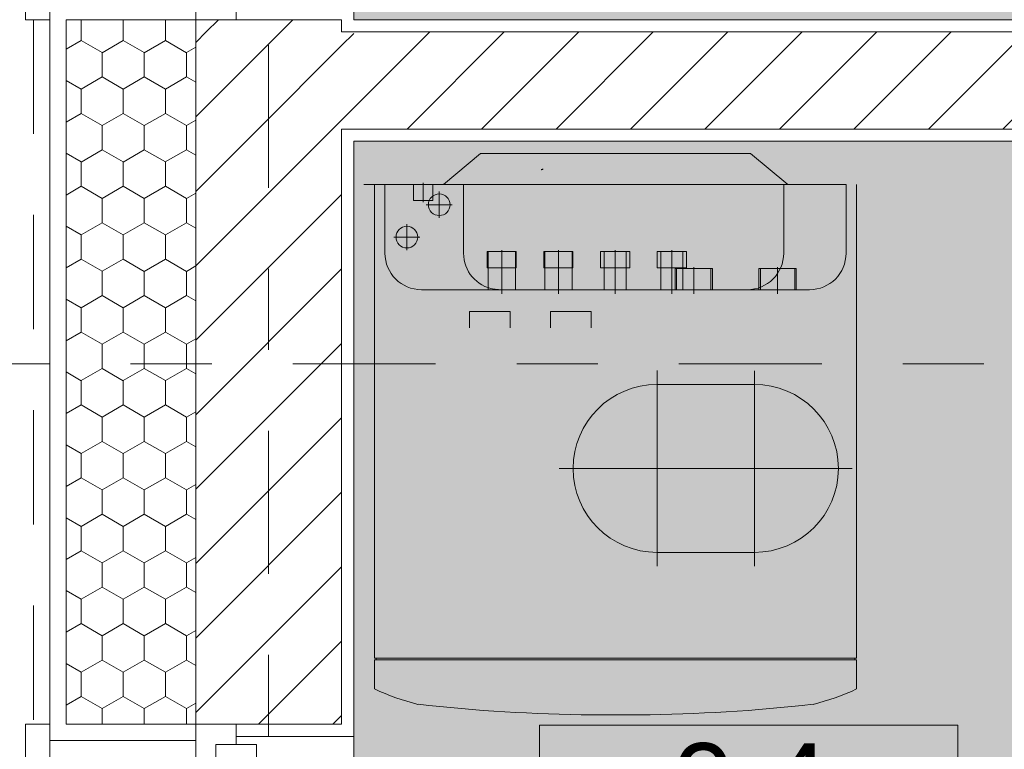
# Model space of a CAD drawing. Extents: x 5465377 to 5465550, y 5925276 to 5925338.
# Tile 47 of 182: x 5465378.542 to 5465379.757, y 5925332.808 to 5925333.709. Entities that reach past the tile are written whole.
import ezdxf
from ezdxf.enums import TextEntityAlignment as Align

# ---------------------------------------------------------------- set-up
doc = ezdxf.new("R2010")
doc.units = 0
doc.header["$MEASUREMENT"] = 0
for name, pattern in [('DASHDOT', [25.4, 12.7, -6.35, 0, -6.35]), ('HIDDEN', [9525, 6350, -3175]), ('Krawędzie ukryte', [0.195611, 0.141111, -0.0545]), ('Kropki i Kreski', [0.335139, 0.176389, -0.088194, 0, -0.070556])]:
    doc.linetypes.add(name, pattern=pattern)
for name, color, linetype, lineweight in [('0_Nr_Pióra__61', 251, 'Continuous', 20), ('_______wymiarowanie_Nr_Pióra__201', 150, 'Continuous', 0), ('_ARCH_Sciany_Nr_Pióra__141', 7, 'Continuous', 0), ('_ARCH_Sciany_Nr_Pióra__142', 7, 'Continuous', 18), ('_ARCH_strefy_Nr_Pióra__121', 255, 'Continuous', 0), ('_ARCH_strefy_Nr_Pióra__141', 7, 'Continuous', 0), ('CP_AXIS_Nr_Pióra__141', 7, 'Continuous', 0), ('CP_HIDDE_Nr_Pióra__141', 7, 'Continuous', 0), ('EGBD03_Nr_Pióra__141', 7, 'Continuous', 0), ('IS_CO URZĄDZENIA_Nr_Pióra__141', 7, 'Continuous', 0), ('IS_CO URZĄDZENIA_Nr_Pióra__7', 7, 'Continuous', 35), ('IS_CWU główne rozprowadzenie_Nr_Pióra__141', 7, 'Continuous', 0), ('IS_WODA ZIMNA główne rozprowadzenie_Nr_Pióra__141', 7, 'Continuous', 0), ('Okna ArchiCADa_Nr_Pióra__103', 31, 'Continuous', 15), ('Okna ArchiCADa_Nr_Pióra__141', 7, 'Continuous', 0)]:
    doc.layers.add(name, color=color, linetype=linetype, lineweight=lineweight)
for name, color, linetype in [('_______wymiarowanie', 7, 'Continuous'), ('_ARCH_Sciany', 7, 'Continuous'), ('_ARCH_strefy', 7, 'Continuous'), ('EGBD03', 7, 'Continuous')]:
    doc.layers.add(name, color=color, linetype=linetype)
doc.styles.add('GENERATED_STYLE_1', font='arial.ttf')
doc.styles.add('GENERATED_STYLE_2', font='txt')
doc.styles.add('GENERATED_STYLE_4', font='arial.ttf')
doc.styles.add('GENERATED_STYLE_5', font='txt')
doc.styles.add('GENERATED_STYLE_7', font='Simplex.shx', dxfattribs={"bigfont": 'BIGFONT.SHX'})
doc.styles.get("Standard").update_dxf_attribs({"font": 'txt', "bigfont": 'BIGFONT.SHX'})
doc.dimstyles.new('GENERATED_STYLE__1', dxfattribs={"dimtxt": 0.075, "dimasz": 0.0475, "dimexe": 0.18, "dimexo": 0, "dimgap": 0.09, "dimtad": 1, "dimtih": 1, "dimtoh": 1, "dimdec": 0, "dimlfac": 100, "dimzin": 0, "dimdsep": 46, "dimtxsty": 'GENERATED_STYLE_5', "dimblk": 'ARROWHEAD_6', "dimblk1": 'ARROWHEAD_6', "dimblk2": 'ARROWHEAD_6', "dimcen": 0.09, "dimclrd": 256, "dimclre": 256, "dimclrt": 256, "dimazin": 0, "dimtfac": 1, "dimtdec": 4, "dimtmove": 0, "dimatfit": 3, "dimfxl": 0, "dimtolj": 1, "dimtzin": 0, "dimarcsym": 0})
doc.dimstyles.new('GENERATED_STYLE__2', dxfattribs={"dimtxt": 0.075, "dimasz": 0.0475, "dimexe": 0.18, "dimexo": 0, "dimgap": 0.09, "dimtad": 1, "dimdec": 0, "dimlfac": 100, "dimzin": 0, "dimdsep": 46, "dimtxsty": 'GENERATED_STYLE_5', "dimblk": 'ARROWHEAD_6', "dimblk1": 'ARROWHEAD_6', "dimblk2": 'ARROWHEAD_6', "dimcen": 0.09, "dimclrd": 256, "dimclre": 256, "dimclrt": 256, "dimazin": 0, "dimtfac": 1, "dimtdec": 4, "dimtmove": 0, "dimatfit": 3, "dimfxl": 0, "dimtolj": 1, "dimtzin": 0, "dimarcsym": 0})
doc.dimstyles.new('GENERATED_STYLE__3', dxfattribs={"dimtxt": 0.075, "dimasz": 0.0475, "dimexe": 0.18, "dimexo": 0, "dimgap": 0.09, "dimtad": 1, "dimtih": 1, "dimtoh": 1, "dimdec": 0, "dimlfac": 100, "dimzin": 0, "dimdsep": 46, "dimtxsty": 'GENERATED_STYLE_5', "dimblk": 'ARROWHEAD_6', "dimblk1": 'ARROWHEAD_6', "dimblk2": 'ARROWHEAD_6', "dimcen": 0.09, "dimclrd": 256, "dimclre": 256, "dimclrt": 256, "dimazin": 0, "dimtfac": 1, "dimtdec": 4, "dimtmove": 2, "dimatfit": 3, "dimfxl": 0, "dimtolj": 1, "dimtzin": 0, "dimarcsym": 0})
pattern_1 = [(45, (5464021.33072, 5925651.47357), (-0.045961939, 0.045961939), [])]

# ---------------------------------------------------------------- blocks, each defined once
blk = doc.blocks.new('WC NIEP._0.6_1', base_point=(5465381.4314, 5925334.8628))
at = {"layer": '_ARCH_strefy_Nr_Pióra__121', "linetype": 'Continuous'}
blk.add_hatch(color=256, dxfattribs=at).paths.add_polyline_path([(5465382.0541, 5925333.7093), (5465382.0541, 5925336.5093), (5465380.1804, 5925336.5093), (5465380.0081, 5925336.5093), (5465379.6381, 5925336.5093), (5465379.4133, 5925336.5093), (5465378.9541, 5925336.5093), (5465378.9541, 5925333.7093)], flags=0)
for p, q in [((5465378.9541, 5925336.5093), (5465378.9541, 5925333.7093)), ((5465378.9541, 5925333.7093), (5465382.0541, 5925333.7093))]:
    blk.add_line(p, q, dxfattribs=at)
at = {"layer": '_ARCH_strefy_Nr_Pióra__121', "linetype": 'Continuous', "flags": 128}
blk.add_lwpolyline([(5465382.0541, 5925333.7093), (5465382.0541, 5925336.5093), (5465380.1804, 5925336.5093), (5465380.0081, 5925336.5093), (5465379.6381, 5925336.5093), (5465379.4133, 5925336.5093), (5465378.9541, 5925336.5093), (5465378.9541, 5925333.7093)], close=True, dxfattribs=at)
at = {"linetype": 'Continuous', "flags": 1}
for tag in ['ROOM_AREA', 'ROOM_PERIM', 'ROOM_WALLS_SURF', 'ROOM_DOORS_SURF', 'ROOM_WINDS_SURF', 'ROOM_BASELEV', 'ROOM_HEIGHT', 'ROOM_NET_AREA', 'ROOM_REDUCED_AREA', 'ROOM_CALC_AREA', 'ROOM_VOLUME']:
    blk.add_attdef(tag, text='', height=2, dxfattribs=at).set_placement((5465381.4314, 5925333.8297), align=Align.BOTTOM_LEFT)
at = {"layer": '_ARCH_strefy_Nr_Pióra__141'}
for tag, style, p in [('ROOM_NUMBER', 'GENERATED_STYLE_1', (5465381.3363, 5925334.9461)), ('ROOM_NAME', 'GENERATED_STYLE_2', (5465381.1679, 5925334.7804))]:
    blk.add_attdef(tag, text='', height=0.1, dxfattribs=dict(at, style=style)).set_placement(p, align=Align.BOTTOM_LEFT)
blk = doc.blocks.new('GOSP._0.4_3', base_point=(5465379.4415, 5925332.6026))
at = {"layer": '_ARCH_strefy_Nr_Pióra__121', "linetype": 'Continuous'}
blk.add_hatch(color=256, dxfattribs=at).paths.add_polyline_path([(5465380.56, 5925331.7093), (5465380.56, 5925333.5593), (5465378.9541, 5925333.5593), (5465378.9541, 5925331.7093)], flags=0)
for p, q in [((5465380.56, 5925333.5593), (5465378.9541, 5925333.5593)), ((5465378.9541, 5925333.5593), (5465378.9541, 5925331.7093))]:
    blk.add_line(p, q, dxfattribs=at)
at = {"layer": '_ARCH_strefy_Nr_Pióra__121', "linetype": 'Continuous', "flags": 128}
blk.add_lwpolyline([(5465380.56, 5925331.7093), (5465380.56, 5925333.5593), (5465378.9541, 5925333.5593), (5465378.9541, 5925331.7093)], close=True, dxfattribs=at)
at = {"layer": '_ARCH_strefy_Nr_Pióra__141', "linetype": 'Continuous'}
for p, q in [((5465379.1835, 5925332.8383), (5465379.6995, 5925332.8383)), ((5465379.1835, 5925332.6811), (5465379.1835, 5925332.8383)), ((5465379.6995, 5925332.8383), (5465379.6995, 5925332.6811))]:
    blk.add_line(p, q, dxfattribs=at)
at = {"linetype": 'Continuous', "flags": 1}
for tag in ['ROOM_AREA', 'ROOM_PERIM', 'ROOM_WALLS_SURF', 'ROOM_DOORS_SURF', 'ROOM_WINDS_SURF', 'ROOM_BASELEV', 'ROOM_HEIGHT', 'ROOM_NET_AREA', 'ROOM_REDUCED_AREA', 'ROOM_CALC_AREA', 'ROOM_VOLUME']:
    blk.add_attdef(tag, text='', height=2, dxfattribs=at).set_placement((5465379.4415, 5925331.5694), align=Align.BOTTOM_LEFT)
at = {"layer": '_ARCH_strefy_Nr_Pióra__141'}
for tag, style, p in [('ROOM_NUMBER', 'GENERATED_STYLE_1', (5465379.3464, 5925332.6859)), ('ROOM_NAME', 'GENERATED_STYLE_2', (5465379.2579, 5925332.5202))]:
    blk.add_attdef(tag, text='', height=0.1, dxfattribs=dict(at, style=style)).set_placement(p, align=Align.BOTTOM_LEFT)
blk = doc.blocks.new('O1 rozwierane 12_2', base_point=(5464021.3307, 5925651.4736))
at = {"layer": 'Okna ArchiCADa_Nr_Pióra__103', "linetype": 'Continuous'}
h = blk.add_hatch(dxfattribs=at)
h.set_pattern_fill('cegła_szamotowa', color=256, style=0, pattern_type=2)
h.set_pattern_definition([(90, (5464021.33072, 5925651.47357), (-0.065, 0), []), (45, (5464021.33072, 5925651.47357), (-0.065, 0.065), [])])
h.paths.add_polyline_path([(5464020.8557, 5925651.3986), (5464020.9057, 5925651.3986), (5464020.9057, 5925651.4486), (5464020.8557, 5925651.4486)], flags=0)
at = {"layer": 'Okna ArchiCADa_Nr_Pióra__141', "linetype": 'Continuous'}
for p, q in [((5464020.8307, 5925651.6536), (5464020.8307, 5925651.6836)), ((5464020.8307, 5925651.6836), (5464021.8307, 5925651.6836)), ((5464021.8307, 5925651.6836), (5464021.8307, 5925651.6536)), ((5464020.8507, 5925651.6536), (5464021.8107, 5925651.6536)), ((5464020.8807, 5925651.4736), (5464020.8307, 5925651.4736)), ((5464020.8307, 5925651.4736), (5464020.8307, 5925651.4236)), ((5464020.8307, 5925651.4736), (5464020.8307, 5925651.4236)), ((5464021.8307, 5925651.4736), (5464021.7807, 5925651.4736)), ((5464021.8307, 5925651.4236), (5464021.8307, 5925651.4736)), ((5464021.8307, 5925651.4736), (5464021.8307, 5925651.4236)), ((5464020.8557, 5925651.4236), (5464020.8557, 5925651.4486)), ((5464020.8557, 5925651.4486), (5464020.8807, 5925651.4486)), ((5464020.9057, 5925651.4486), (5464020.8557, 5925651.4486)), ((5464020.8557, 5925651.4486), (5464020.8557, 5925651.3986)), ((5464020.8307, 5925651.4236), (5464020.8557, 5925651.4236)), ((5464021.8057, 5925651.4236), (5464021.8307, 5925651.4236)), ((5464020.8557, 5925651.3986), (5464020.9057, 5925651.3986)), ((5464020.8457, 5925651.2786), (5464021.8157, 5925651.2786)), ((5464020.8457, 5925651.2786), (5464021.8157, 5925651.2786))]:
    blk.add_line(p, q, dxfattribs=at)
blk = doc.blocks.new('Ściana_1', base_point=(5465378.9541, 5925336.5093))
at = {"layer": '_ARCH_Sciany_Nr_Pióra__141', "linetype": 'Continuous'}
h = blk.add_hatch(dxfattribs=at)
h.set_pattern_fill('Styropian2', color=256, style=0, pattern_type=2)
h.set_pattern_definition([(90, (5464021.330723, 5925651.47357), (-0.0519615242, 0), [0.03, -0.06]), (90, (5464021.30474, 5925651.51857), (-0.0519615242, 0), [0.03, -0.06]), (150, (5464021.330723, 5925651.50357), (0.0259807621, 0.045), [0.03, -0.06]), (150, (5464021.27876, 5925651.50357), (0.0259807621, 0.045), [0.03, -0.06]), (-150, (5464021.330723, 5925651.47357), (-0.0259807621, 0.045), [0.03, -0.06]), (-150, (5464021.27876, 5925651.47357), (-0.0259807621, 0.045), [0.03, -0.06])])
h.paths.add_polyline_path([(5465378.5991, 5925332.8393), (5465378.7591, 5925332.8393), (5465378.7591, 5925333.7093), (5465378.5991, 5925333.7093)], flags=0)
h = blk.add_hatch(dxfattribs=at)
h.set_pattern_fill('cegła_zwykła', color=256, style=0, pattern_type=2)
h.set_pattern_definition(pattern_1)
h.paths.add_polyline_path([(5465378.7591, 5925333.7093), (5465378.7591, 5925333.6943), (5465378.9391, 5925333.6943), (5465378.9391, 5925333.7093), (5465378.8091, 5925333.7093)], flags=0)
h = blk.add_hatch(dxfattribs=at)
h.set_pattern_fill('cegła_zwykła', color=256, style=0, pattern_type=2)
h.set_pattern_definition(pattern_1)
h.paths.add_polyline_path([(5465378.7591, 5925333.6943), (5465378.7591, 5925333.5743), (5465378.9391, 5925333.5743), (5465378.9391, 5925333.6943)], flags=0)
h = blk.add_hatch(dxfattribs=at)
h.set_pattern_fill('cegła_zwykła', color=256, style=0, pattern_type=2)
h.set_pattern_definition(pattern_1)
h.paths.add_polyline_path([(5465378.9391, 5925333.6943), (5465378.9391, 5925333.5743), (5465378.9541, 5925333.5743), (5465378.9541, 5925333.6943)], flags=0)
h = blk.add_hatch(dxfattribs=at)
h.set_pattern_fill('cegła_zwykła', color=256, style=0, pattern_type=2)
h.set_pattern_definition(pattern_1)
h.paths.add_polyline_path([(5465378.7591, 5925333.5743), (5465378.7591, 5925332.8393), (5465378.8091, 5925332.8393), (5465378.9391, 5925332.8393), (5465378.9391, 5925333.5743)], flags=0)
for p, q in [((5465378.5791, 5925333.7093), (5465378.5791, 5925333.7293)), ((5465378.7591, 5925333.7093), (5465378.7591, 5925333.7293)), ((5465378.8091, 5925333.7093), (5465378.8091, 5925333.7243)), ((5465378.9541, 5925333.7093), (5465378.9541, 5925333.7243)), ((5465378.5791, 5925333.7093), (5465378.5791, 5925332.8393)), ((5465378.5991, 5925333.7093), (5465378.5991, 5925332.8393)), ((5465378.5991, 5925333.7093), (5465378.7591, 5925333.7093)), ((5465378.7591, 5925333.7093), (5465378.8091, 5925333.7093)), ((5465378.9541, 5925332.8393), (5465378.9541, 5925333.5593)), ((5465378.5791, 5925332.8393), (5465378.5791, 5925332.8193)), ((5465378.5991, 5925332.8393), (5465378.7591, 5925332.8393)), ((5465378.7591, 5925332.8393), (5465378.7591, 5925332.8193)), ((5465378.7591, 5925332.8393), (5465378.8091, 5925332.8393)), ((5465378.8091, 5925332.8393), (5465378.8091, 5925332.8243)), ((5465378.9541, 5925332.8393), (5465378.9541, 5925332.8243)), ((5465378.9541, 5925332.8243), (5465378.8091, 5925332.8243)), ((5465378.5791, 5925332.8193), (5465378.7591, 5925332.8193))]:
    blk.add_line(p, q, dxfattribs=at)
at = {"layer": '_ARCH_Sciany_Nr_Pióra__142', "linetype": 'Continuous'}
for p, q in [((5465378.7591, 5925333.7093), (5465378.7591, 5925333.6943)), ((5465378.9391, 5925333.7093), (5465378.8091, 5925333.7093)), ((5465378.9391, 5925333.6943), (5465378.9391, 5925333.7093)), ((5465378.7591, 5925333.6943), (5465378.7591, 5925333.5743)), ((5465378.9541, 5925333.6943), (5465378.9391, 5925333.6943)), ((5465378.7591, 5925333.5743), (5465378.7591, 5925332.8393)), ((5465378.9391, 5925333.5743), (5465378.9541, 5925333.5743)), ((5465378.9391, 5925332.8393), (5465378.9391, 5925333.5743)), ((5465378.9391, 5925332.8393), (5465378.8091, 5925332.8393))]:
    blk.add_line(p, q, dxfattribs=at)
at = {"layer": 'Okna ArchiCADa_Nr_Pióra__141', "linetype": 'Continuous', "xscale": -1, "rotation": 90.00000000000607}
for p in [(5465378.7591, 5925334.2093), (5465378.7591, 5925332.3393)]:
    blk.add_blockref('O1 rozwierane 12_2', p, dxfattribs=at)
blk = doc.blocks.new('Ściana_22', base_point=(5465382.0541, 5925333.7093))
at = {"layer": '_ARCH_Sciany_Nr_Pióra__141', "linetype": 'Continuous'}
h = blk.add_hatch(dxfattribs=at)
h.set_pattern_fill('cegła_zwykła', color=256, style=0, pattern_type=2)
h.set_pattern_definition(pattern_1)
h.paths.add_polyline_path([(5465380.575, 5925333.6943), (5465378.9541, 5925333.6943), (5465378.9541, 5925333.5743), (5465380.575, 5925333.5743)], flags=0)
for p, q in [((5465380.9541, 5925333.7093), (5465378.9541, 5925333.7093)), ((5465378.9541, 5925333.5593), (5465380.56, 5925333.5593))]:
    blk.add_line(p, q, dxfattribs=at)
at = {"layer": '_ARCH_Sciany_Nr_Pióra__142', "linetype": 'Continuous'}
for p, q in [((5465380.575, 5925333.6943), (5465378.9541, 5925333.6943)), ((5465378.9541, 5925333.5743), (5465380.575, 5925333.5743))]:
    blk.add_line(p, q, dxfattribs=at)
blk = doc.blocks.new('Ściana_15', base_point=(5465378.5791, 5925332.8393))
at = {"layer": '_ARCH_Sciany_Nr_Pióra__141', "linetype": 'Krawędzie ukryte'}
for p, q in [((5465378.5791, 5925333.7093), (5465378.5591, 5925333.7093)), ((5465378.5591, 5925333.7093), (5465378.5591, 5925332.8393)), ((5465378.5791, 5925332.8393), (5465378.5791, 5925333.7093)), ((5465378.5591, 5925332.8393), (5465378.5791, 5925332.8393))]:
    blk.add_line(p, q, dxfattribs=at)
blk = doc.blocks.new('Linia_7817', base_point=(5465378.8491, 5925338.0904))
at = {"layer": 'EGBD03_Nr_Pióra__141', "linetype": 'Kropki i Kreski'}
blk.add_line((5465378.8491, 5925337.9654), (5465378.8491, 5925328.4575), dxfattribs=at)
blk = doc.blocks.new('*D279', base_point=(5464021.3307, 5925651.4736))
at = {"layer": '_______wymiarowanie_Nr_Pióra__201', "linetype": 'Continuous'}
for p, q in [((5465377.8772, 5925332.8643), (5465377.9272, 5925332.8143)), ((5465377.9491, 5925332.8393), (5465377.8553, 5925332.8393)), ((5465377.9022, 5925331.8393), (5465377.9022, 5925332.8393)), ((5465377.8772, 5925331.8643), (5465377.9272, 5925331.8143)), ((5465377.9491, 5925331.8393), (5465377.8553, 5925331.8393))]:
    blk.add_line(p, q, dxfattribs=at)
at = {"layer": '_______wymiarowanie_Nr_Pióra__201', "insert": (5465377.8122, 5925332.254), "char_height": 0.075, "attachment_point": 1, "rotation": 90, "style": 'GENERATED_STYLE_4'}
blk.add_mtext('{100}', dxfattribs=at)
blk = doc.blocks.new('ARROWHEAD_6')
at = {"linetype": 'Continuous'}
for p, q in [((-0.5, -0.5), (0.5, 0.5)), ((0, 0), (-1, 0))]:
    blk.add_line(p, q, dxfattribs=at)
blk = doc.blocks.new('*D280', base_point=(5464021.3307, 5925651.4736))
at = {"layer": '_______wymiarowanie_Nr_Pióra__201', "linetype": 'Continuous'}
for p, q in [((5465377.8772, 5925333.7343), (5465377.9272, 5925333.6843)), ((5465377.9491, 5925333.7093), (5465377.8553, 5925333.7093)), ((5465377.9022, 5925332.8393), (5465377.9022, 5925333.7093)), ((5465377.8772, 5925332.8643), (5465377.9272, 5925332.8143)), ((5465377.9491, 5925332.8393), (5465377.8553, 5925332.8393))]:
    blk.add_line(p, q, dxfattribs=at)
at = {"layer": '_______wymiarowanie_Nr_Pióra__201', "insert": (5465377.8122, 5925333.2174), "char_height": 0.075, "attachment_point": 1, "rotation": 90, "style": 'GENERATED_STYLE_4'}
blk.add_mtext('{87}', dxfattribs=at)
blk = doc.blocks.new('*D281', base_point=(5464021.3307, 5925651.4736))
at = {"layer": '_______wymiarowanie_Nr_Pióra__201', "linetype": 'Continuous'}
for p, q in [((5465377.8772, 5925334.7343), (5465377.9272, 5925334.6843)), ((5465377.9491, 5925334.7093), (5465377.8553, 5925334.7093)), ((5465377.9022, 5925333.7093), (5465377.9022, 5925334.7093)), ((5465377.8772, 5925333.7343), (5465377.9272, 5925333.6843)), ((5465377.9491, 5925333.7093), (5465377.8553, 5925333.7093))]:
    blk.add_line(p, q, dxfattribs=at)
at = {"layer": '_______wymiarowanie_Nr_Pióra__201', "insert": (5465377.8122, 5925334.124), "char_height": 0.075, "attachment_point": 1, "rotation": 90, "style": 'GENERATED_STYLE_4'}
blk.add_mtext('{100}', dxfattribs=at)
blk = doc.blocks.new('*D282', base_point=(5464021.3307, 5925651.4736))
at = {"layer": '_______wymiarowanie_Nr_Pióra__201', "linetype": 'Continuous'}
for p, q in [((5465377.8772, 5925335.2993), (5465377.9272, 5925335.2493)), ((5465377.9491, 5925335.2743), (5465377.8553, 5925335.2743)), ((5465377.9022, 5925334.7093), (5465377.9022, 5925335.2743)), ((5465377.8772, 5925334.7343), (5465377.9272, 5925334.6843)), ((5465377.9491, 5925334.7093), (5465377.8553, 5925334.7093))]:
    blk.add_line(p, q, dxfattribs=at)
at = {"layer": '_______wymiarowanie_Nr_Pióra__201', "insert": (5465377.8122, 5925334.9349), "char_height": 0.075, "attachment_point": 1, "rotation": 90, "style": 'GENERATED_STYLE_4'}
blk.add_mtext('{57}', dxfattribs=at)
blk = doc.blocks.new('*D283', base_point=(5464021.3307, 5925651.4736))
at = {"layer": '_______wymiarowanie_Nr_Pióra__201', "linetype": 'Continuous'}
for p, q in [((5465377.8772, 5925336.2993), (5465377.9272, 5925336.2493)), ((5465377.9491, 5925336.2743), (5465377.8553, 5925336.2743)), ((5465377.9022, 5925335.2743), (5465377.9022, 5925336.2743)), ((5465377.8772, 5925335.2993), (5465377.9272, 5925335.2493)), ((5465377.9491, 5925335.2743), (5465377.8553, 5925335.2743))]:
    blk.add_line(p, q, dxfattribs=at)
at = {"layer": '_______wymiarowanie_Nr_Pióra__201', "insert": (5465377.8122, 5925335.689), "char_height": 0.075, "attachment_point": 1, "rotation": 90, "style": 'GENERATED_STYLE_4'}
blk.add_mtext('{100}', dxfattribs=at)
blk = doc.blocks.new('*D284', base_point=(5464021.3307, 5925651.4736))
at = {"layer": '_______wymiarowanie_Nr_Pióra__201', "linetype": 'Continuous'}
for p, q in [((5465377.8772, 5925336.4993), (5465377.9272, 5925336.4493)), ((5465377.9272, 5925336.4343), (5465377.8772, 5925336.4843)), ((5465377.9491, 5925336.4593), (5465377.8553, 5925336.4593)), ((5465377.9022, 5925336.2743), (5465377.9022, 5925336.4593)), ((5465377.8772, 5925336.2993), (5465377.9272, 5925336.2493)), ((5465377.9491, 5925336.2743), (5465377.8553, 5925336.2743))]:
    blk.add_line(p, q, dxfattribs=at)
at = {"layer": '_______wymiarowanie_Nr_Pióra__201', "char_height": 0.075, "attachment_point": 1, "rotation": 90, "style": 'GENERATED_STYLE_4'}
for s, insert in [('{1}', (5465377.726, 5925336.4384)), ('{18}', (5465377.8122, 5925336.3099))]:
    blk.add_mtext(s, dxfattribs=dict(at, insert=insert))
blk = doc.blocks.new('*D324', base_point=(5464021.3307, 5925651.4736))
at = {"layer": '_______wymiarowanie_Nr_Pióra__201', "linetype": 'Continuous'}
for p, q in [((5465378.9391, 5925330.6444), (5465378.9391, 5925330.7382)), ((5465380.575, 5925330.6444), (5465380.575, 5925330.7382)), ((5465378.9641, 5925330.7163), (5465378.9141, 5925330.6663)), ((5465380.6, 5925330.7163), (5465380.55, 5925330.6663)), ((5465378.9016, 5925330.6913), (5465378.9391, 5925330.6913)), ((5465378.9391, 5925330.6913), (5465380.575, 5925330.6913))]:
    blk.add_line(p, q, dxfattribs=at)
at = {"layer": '_______wymiarowanie_Nr_Pióra__201', "char_height": 0.075, "attachment_point": 1, "style": 'GENERATED_STYLE_4'}
for s, insert in [('{164}', (5465379.6148, 5925330.7813)), ('{12}', (5465380.4362, 5925330.7813))]:
    blk.add_mtext(s, dxfattribs=dict(at, insert=insert))
blk = doc.blocks.new('*D332', base_point=(5464021.3307, 5925651.4736))
at = {"layer": '_______wymiarowanie_Nr_Pióra__201', "linetype": 'Continuous'}
for p, q in [((5465384.4891, 5925330.6444), (5465384.4891, 5925330.7382)), ((5465386.1691, 5925330.6444), (5465386.1691, 5925330.7382)), ((5465384.5141, 5925330.7163), (5465384.4641, 5925330.6663)), ((5465386.1941, 5925330.7163), (5465386.1441, 5925330.6663)), ((5465384.4891, 5925330.6913), (5465386.1691, 5925330.6913))]:
    blk.add_line(p, q, dxfattribs=at)
at = {"layer": '_______wymiarowanie_Nr_Pióra__201', "char_height": 0.075, "attachment_point": 1, "style": 'GENERATED_STYLE_4'}
for s, insert in [('{168}', (5465385.2437, 5925330.7813)), ('{12}', (5465385.8651, 5925330.7813))]:
    blk.add_mtext(s, dxfattribs=dict(at, insert=insert))
blk = doc.blocks.new('*D333', base_point=(5464021.3307, 5925651.4736))
at = {"layer": '_______wymiarowanie_Nr_Pióra__201', "linetype": 'Continuous'}
for p, q in [((5465386.1691, 5925330.6444), (5465386.1691, 5925330.7382)), ((5465386.2891, 5925330.6444), (5465386.2891, 5925330.7382)), ((5465386.1941, 5925330.7163), (5465386.1441, 5925330.6663)), ((5465386.2641, 5925330.6663), (5465386.3141, 5925330.7163)), ((5465386.1691, 5925330.6913), (5465386.2891, 5925330.6913)), ((5465386.2891, 5925330.6913), (5465386.3266, 5925330.6913))]:
    blk.add_line(p, q, dxfattribs=at)
blk = doc.blocks.new('*D341', base_point=(5464021.3307, 5925651.4736))
at = {"layer": '_______wymiarowanie_Nr_Pióra__201', "linetype": 'Continuous'}
for p, q in [((5465378.7591, 5925335.4517), (5465378.7591, 5925335.5454)), ((5465378.9391, 5925335.4517), (5465378.9391, 5925335.5454)), ((5465378.7841, 5925335.5235), (5465378.7341, 5925335.4735)), ((5465378.9641, 5925335.5235), (5465378.9141, 5925335.4735)), ((5465378.7216, 5925335.4985), (5465378.7591, 5925335.4985)), ((5465378.7591, 5925335.4985), (5465378.9391, 5925335.4985))]:
    blk.add_line(p, q, dxfattribs=at)
blk = doc.blocks.new('*D342', base_point=(5464021.3307, 5925651.4736))
at = {"layer": '_______wymiarowanie_Nr_Pióra__201', "linetype": 'Continuous'}
for p, q in [((5465378.9391, 5925335.4517), (5465378.9391, 5925335.5454)), ((5465382.0691, 5925335.4517), (5465382.0691, 5925335.5454)), ((5465378.9641, 5925335.5235), (5465378.9141, 5925335.4735)), ((5465382.0941, 5925335.5235), (5465382.0441, 5925335.4735)), ((5465378.9391, 5925335.4985), (5465382.0691, 5925335.4985))]:
    blk.add_line(p, q, dxfattribs=at)
at = {"layer": '_______wymiarowanie_Nr_Pióra__201', "char_height": 0.075, "attachment_point": 1, "style": 'GENERATED_STYLE_4'}
for s, insert in [('{18}', (5465379.0042, 5925335.5885)), ('{313}', (5465380.4187, 5925335.5885)), ('{12}', (5465381.9302, 5925335.5885))]:
    blk.add_mtext(s, dxfattribs=dict(at, insert=insert))
blk = doc.blocks.new('*D344', base_point=(5464021.3307, 5925651.4736))
at = {"layer": '_______wymiarowanie_Nr_Pióra__201', "linetype": 'Continuous'}
for p, q in [((5465382.1891, 5925335.4517), (5465382.1891, 5925335.5454)), ((5465386.1691, 5925335.4517), (5465386.1691, 5925335.5454)), ((5465382.2141, 5925335.5235), (5465382.1641, 5925335.4735)), ((5465386.1941, 5925335.5235), (5465386.1441, 5925335.4735)), ((5465382.1891, 5925335.4985), (5465386.1691, 5925335.4985))]:
    blk.add_line(p, q, dxfattribs=at)
at = {"layer": '_______wymiarowanie_Nr_Pióra__201', "char_height": 0.075, "attachment_point": 1, "style": 'GENERATED_STYLE_4'}
for s, insert in [('{398}', (5465384.0368, 5925335.5885)), ('{12}', (5465386.0302, 5925335.5885))]:
    blk.add_mtext(s, dxfattribs=dict(at, insert=insert))
blk = doc.blocks.new('*D345', base_point=(5464021.3307, 5925651.4736))
at = {"layer": '_______wymiarowanie_Nr_Pióra__201', "linetype": 'Continuous'}
for p, q in [((5465386.1691, 5925335.4517), (5465386.1691, 5925335.5454)), ((5465386.2891, 5925335.4517), (5465386.2891, 5925335.5454)), ((5465386.1941, 5925335.5235), (5465386.1441, 5925335.4735)), ((5465386.3141, 5925335.5235), (5465386.2641, 5925335.4735)), ((5465386.1691, 5925335.4985), (5465386.2891, 5925335.4985))]:
    blk.add_line(p, q, dxfattribs=at)
blk = doc.blocks.new('*D346', base_point=(5464021.3307, 5925651.4736))
at = {"layer": '_______wymiarowanie_Nr_Pióra__201', "linetype": 'Continuous'}
for p, q in [((5465386.2891, 5925335.4517), (5465386.2891, 5925335.5454)), ((5465395.3691, 5925335.4517), (5465395.3691, 5925335.5454)), ((5465386.3141, 5925335.5235), (5465386.2641, 5925335.4735)), ((5465395.3941, 5925335.5235), (5465395.3441, 5925335.4735)), ((5465386.2891, 5925335.4985), (5465395.3691, 5925335.4985))]:
    blk.add_line(p, q, dxfattribs=at)
at = {"layer": '_______wymiarowanie_Nr_Pióra__201', "insert": (5465390.7437, 5925335.5885), "char_height": 0.075, "attachment_point": 1, "style": 'GENERATED_STYLE_4'}
blk.add_mtext('{908}', dxfattribs=at)
blk = doc.blocks.new('*D347', base_point=(5464021.3307, 5925651.4736))
at = {"layer": '_______wymiarowanie_Nr_Pióra__201', "linetype": 'Continuous'}
for p, q in [((5465395.3691, 5925335.4517), (5465395.3691, 5925335.5454)), ((5465395.5491, 5925335.4517), (5465395.5491, 5925335.5454)), ((5465395.3941, 5925335.5235), (5465395.3441, 5925335.4735)), ((5465395.5241, 5925335.4735), (5465395.5741, 5925335.5235)), ((5465395.3691, 5925335.4985), (5465395.5491, 5925335.4985)), ((5465395.5491, 5925335.4985), (5465395.5866, 5925335.4985))]:
    blk.add_line(p, q, dxfattribs=at)
at = {"layer": '_______wymiarowanie_Nr_Pióra__201', "insert": (5465395.4022, 5925335.5885), "char_height": 0.075, "attachment_point": 1, "style": 'GENERATED_STYLE_4'}
blk.add_mtext('{18}', dxfattribs=at)
blk = doc.blocks.new('*D406', base_point=(5464021.3307, 5925651.4736))
at = {"layer": '_______wymiarowanie_Nr_Pióra__201', "linetype": 'Continuous'}
for p, q in [((5465378.9391, 5925334.2123), (5465378.9391, 5925334.3061)), ((5465380.9541, 5925334.2123), (5465380.9541, 5925334.3061)), ((5465378.9641, 5925334.2842), (5465378.9141, 5925334.2342)), ((5465380.9791, 5925334.2842), (5465380.9291, 5925334.2342)), ((5465378.9016, 5925334.2592), (5465378.9391, 5925334.2592)), ((5465378.9391, 5925334.2592), (5465380.9541, 5925334.2592))]:
    blk.add_line(p, q, dxfattribs=at)
at = {"layer": '_______wymiarowanie_Nr_Pióra__201', "insert": (5465379.8612, 5925334.3492), "char_height": 0.075, "attachment_point": 1, "style": 'GENERATED_STYLE_4'}
blk.add_mtext('{202}', dxfattribs=at)
blk = doc.blocks.new('*D407', base_point=(5464021.3307, 5925651.4736))
at = {"layer": '_______wymiarowanie_Nr_Pióra__201', "linetype": 'Continuous'}
for p, q in [((5465380.9541, 5925334.2123), (5465380.9541, 5925334.3061)), ((5465381.9541, 5925334.2123), (5465381.9541, 5925334.3061)), ((5465380.9791, 5925334.2842), (5465380.9291, 5925334.2342)), ((5465381.9791, 5925334.2842), (5465381.9291, 5925334.2342)), ((5465380.9541, 5925334.2592), (5465381.9541, 5925334.2592))]:
    blk.add_line(p, q, dxfattribs=at)
at = {"layer": '_______wymiarowanie_Nr_Pióra__201', "char_height": 0.075, "attachment_point": 1, "style": 'GENERATED_STYLE_4'}
for s, insert in [('{100}', (5465381.3118, 5925334.3492)), ('{12}', (5465381.8152, 5925334.3492))]:
    blk.add_mtext(s, dxfattribs=dict(at, insert=insert))
blk = doc.blocks.new('*D408', base_point=(5464021.3307, 5925651.4736))
at = {"layer": '_______wymiarowanie_Nr_Pióra__201', "linetype": 'Continuous'}
for p, q in [((5465381.9541, 5925334.2123), (5465381.9541, 5925334.3061)), ((5465382.0691, 5925334.2123), (5465382.0691, 5925334.3061)), ((5465381.9791, 5925334.2842), (5465381.9291, 5925334.2342)), ((5465382.0941, 5925334.2842), (5465382.0441, 5925334.2342)), ((5465381.9541, 5925334.2592), (5465382.0691, 5925334.2592))]:
    blk.add_line(p, q, dxfattribs=at)
blk = doc.blocks.new('*D410', base_point=(5464021.3307, 5925651.4736))
at = {"layer": '_______wymiarowanie_Nr_Pióra__201', "linetype": 'Continuous'}
for p, q in [((5465382.1891, 5925334.2123), (5465382.1891, 5925334.3061)), ((5465383.0932, 5925334.2123), (5465383.0932, 5925334.3061)), ((5465382.2141, 5925334.2842), (5465382.1641, 5925334.2342)), ((5465383.1182, 5925334.2842), (5465383.0682, 5925334.2342)), ((5465382.1891, 5925334.2592), (5465383.0932, 5925334.2592))]:
    blk.add_line(p, q, dxfattribs=at)
at = {"layer": '_______wymiarowanie_Nr_Pióra__201', "char_height": 0.075, "attachment_point": 1, "style": 'GENERATED_STYLE_4'}
for s, insert in [('{12}', (5465382.2141, 5925334.3492)), ('{90}', (5465382.6412, 5925334.3492))]:
    blk.add_mtext(s, dxfattribs=dict(at, insert=insert))
blk = doc.blocks.new('*D411', base_point=(5464021.3307, 5925651.4736))
at = {"layer": '_______wymiarowanie_Nr_Pióra__201', "linetype": 'Continuous'}
for p, q in [((5465383.0932, 5925334.2123), (5465383.0932, 5925334.3061)), ((5465384.0932, 5925334.2123), (5465384.0932, 5925334.3061)), ((5465383.1182, 5925334.2842), (5465383.0682, 5925334.2342)), ((5465384.1182, 5925334.2842), (5465384.0682, 5925334.2342)), ((5465383.0932, 5925334.2592), (5465384.0932, 5925334.2592))]:
    blk.add_line(p, q, dxfattribs=at)
at = {"layer": '_______wymiarowanie_Nr_Pióra__201', "insert": (5465383.5079, 5925334.3492), "char_height": 0.075, "attachment_point": 1, "style": 'GENERATED_STYLE_4'}
blk.add_mtext('{100}', dxfattribs=at)
blk = doc.blocks.new('*D412', base_point=(5464021.3307, 5925651.4736))
at = {"layer": '_______wymiarowanie_Nr_Pióra__201', "linetype": 'Continuous'}
for p, q in [((5465384.0932, 5925334.2123), (5465384.0932, 5925334.3061)), ((5465386.1691, 5925334.2123), (5465386.1691, 5925334.3061)), ((5465384.1182, 5925334.2842), (5465384.0682, 5925334.2342)), ((5465386.1441, 5925334.2342), (5465386.1941, 5925334.2842)), ((5465384.0932, 5925334.2592), (5465386.1691, 5925334.2592)), ((5465386.1691, 5925334.2592), (5465386.2066, 5925334.2592))]:
    blk.add_line(p, q, dxfattribs=at)
at = {"layer": '_______wymiarowanie_Nr_Pióra__201', "insert": (5465385.0458, 5925334.3492), "char_height": 0.075, "attachment_point": 1, "style": 'GENERATED_STYLE_4'}
blk.add_mtext('{208}', dxfattribs=at)
blk = doc.blocks.new('Płaszczyzna odcinająca_3', base_point=(5465396.8316, 5925333.2843))
at = {"layer": '0_Nr_Pióra__61', "linetype": 'Kropki i Kreski'}
blk.add_line((5465396.6816, 5925333.2843), (5465377.4767, 5925333.2843), dxfattribs=at)

msp = doc.modelspace()

# ---------------------------------------------------------------- linework, layer by layer
at = {"layer": 'CP_AXIS_Nr_Pióra__141', "linetype": 'DASHDOT'}
for p, q in [((5465379.0397, 5925333.4839), (5465379.0397, 5925333.5079)), ((5465379.0597, 5925333.4648), (5465379.0597, 5925333.497)), ((5465379.0436, 5925333.4809), (5465379.0758, 5925333.4809)), ((5465379.0197, 5925333.4248), (5465379.0197, 5925333.457)), ((5465379.0036, 5925333.4409), (5465379.0358, 5925333.4409)), ((5465379.1367, 5925333.3706), (5465379.1367, 5925333.4247)), ((5465379.2067, 5925333.3706), (5465379.2067, 5925333.4247)), ((5465379.2767, 5925333.3706), (5465379.2767, 5925333.4247)), ((5465379.3467, 5925333.3706), (5465379.3467, 5925333.4247)), ((5465379.3737, 5925333.3706), (5465379.3737, 5925333.4037)), ((5465379.4772, 5925333.3706), (5465379.4772, 5925333.4037)), ((5465379.3285, 5925333.0345), (5465379.3285, 5925333.276)), ((5465379.4485, 5925333.0344), (5465379.4485, 5925333.2759)), ((5465379.2077, 5925333.1552), (5465379.4117, 5925333.1552)), ((5465379.3652, 5925333.1551), (5465379.5692, 5925333.1551))]:
    msp.add_line(p, q, dxfattribs=at)
at = {"layer": 'CP_HIDDE_Nr_Pióra__141', "linetype": 'HIDDEN'}
for p, q in [((5465378.9927, 5925333.4209), (5465378.9927, 5925333.5059)), ((5465379.0277, 5925333.5059), (5465379.0277, 5925333.4859)), ((5465379.0517, 5925333.5059), (5465379.0517, 5925333.4859)), ((5465379.5617, 5925333.5059), (5465379.5617, 5925333.4209)), ((5465379.0517, 5925333.4859), (5465379.0277, 5925333.4859)), ((5465379.1199, 5925333.4029), (5465379.1199, 5925333.4229)), ((5465379.1536, 5925333.4029), (5465379.1536, 5925333.4229)), ((5465379.1899, 5925333.4029), (5465379.1899, 5925333.4229)), ((5465379.2236, 5925333.4029), (5465379.2236, 5925333.4229)), ((5465379.2633, 5925333.4229), (5465379.2633, 5925333.4029)), ((5465379.2902, 5925333.4229), (5465379.2902, 5925333.4029)), ((5465379.3333, 5925333.4229), (5465379.3333, 5925333.4029)), ((5465379.3602, 5925333.4229), (5465379.3602, 5925333.4029)), ((5465379.3602, 5925333.4019), (5465379.3507, 5925333.4019)), ((5465379.3507, 5925333.3759), (5465379.3507, 5925333.4019)), ((5465379.3525, 5925333.3759), (5465379.3525, 5925333.4019)), ((5465379.3949, 5925333.3759), (5465379.3949, 5925333.4019)), ((5465379.456, 5925333.3759), (5465379.456, 5925333.4019)), ((5465379.5002, 5925333.4019), (5465379.4805, 5925333.4019)), ((5465379.4984, 5925333.3759), (5465379.4984, 5925333.4019)), ((5465379.5002, 5925333.3759), (5465379.5002, 5925333.4019)), ((5465379.1273, 5925333.3759), (5465379.0377, 5925333.3759)), ((5465379.1199, 5925333.3759), (5465379.1199, 5925333.3784)), ((5465379.5167, 5925333.3759), (5465379.4397, 5925333.3759)), ((5465379.4542, 5925333.3759), (5465379.4542, 5925333.3783))]:
    msp.add_line(p, q, dxfattribs=at)
for centre, start, end in [((5465379.0377, 5925333.4209), 180, 270), ((5465379.5167, 5925333.4209), 270, 0), ((5465379.1347, 5925333.4209), 260.5651, 270)]:
    msp.add_arc(centre, 0.045, start, end, dxfattribs=at)
at = {"layer": 'IS_CO URZĄDZENIA_Nr_Pióra__141', "linetype": 'Continuous'}
for p, q in [((5465379.1107, 5925333.5439), (5465379.0647, 5925333.5059)), ((5465379.1107, 5925333.5439), (5465379.4437, 5925333.5439)), ((5465379.4437, 5925333.5439), (5465379.4897, 5925333.5059)), ((5465379.5617, 5925333.5059), (5465378.9667, 5925333.5059)), ((5465378.9797, 5925333.5059), (5465378.9797, 5925332.9209)), ((5465379.0897, 5925333.4209), (5465379.0897, 5925333.5059)), ((5465379.4847, 5925333.5059), (5465379.4847, 5925333.4209)), ((5465379.5747, 5925332.9209), (5465379.5747, 5925333.5059)), ((5465379.1187, 5925333.4229), (5465379.1547, 5925333.4229)), ((5465379.1187, 5925333.4229), (5465379.1187, 5925333.4029)), ((5465379.1367, 5925333.4229), (5465379.1368, 5925333.4229)), ((5465379.1367, 5925333.4229), (5465379.1367, 5925333.4029)), ((5465379.1547, 5925333.4229), (5465379.1547, 5925333.4029)), ((5465379.1887, 5925333.4229), (5465379.2247, 5925333.4229)), ((5465379.1887, 5925333.4229), (5465379.1887, 5925333.4029)), ((5465379.2067, 5925333.4229), (5465379.2068, 5925333.4229)), ((5465379.2067, 5925333.4229), (5465379.2067, 5925333.4029)), ((5465379.2247, 5925333.4229), (5465379.2247, 5925333.4029)), ((5465379.2587, 5925333.4229), (5465379.2947, 5925333.4229)), ((5465379.2587, 5925333.4229), (5465379.2587, 5925333.4029)), ((5465379.2767, 5925333.4229), (5465379.2768, 5925333.4229)), ((5465379.2767, 5925333.4229), (5465379.2767, 5925333.4029)), ((5465379.2947, 5925333.4229), (5465379.2947, 5925333.4029)), ((5465379.3287, 5925333.4229), (5465379.3647, 5925333.4229)), ((5465379.3287, 5925333.4229), (5465379.3287, 5925333.4029)), ((5465379.3467, 5925333.4229), (5465379.3468, 5925333.4229)), ((5465379.3467, 5925333.4229), (5465379.3467, 5925333.4029)), ((5465379.3647, 5925333.4229), (5465379.3647, 5925333.4029)), ((5465379.1187, 5925333.4029), (5465379.1547, 5925333.4029)), ((5465379.1199, 5925333.3784), (5465379.1199, 5925333.4029)), ((5465379.1536, 5925333.3759), (5465379.1536, 5925333.4029)), ((5465379.1887, 5925333.4029), (5465379.2247, 5925333.4029)), ((5465379.1899, 5925333.3759), (5465379.1899, 5925333.4029)), ((5465379.2236, 5925333.3759), (5465379.2236, 5925333.4029)), ((5465379.2587, 5925333.4029), (5465379.2947, 5925333.4029)), ((5465379.2633, 5925333.4029), (5465379.2633, 5925333.3759)), ((5465379.2902, 5925333.4029), (5465379.2902, 5925333.3759)), ((5465379.3287, 5925333.4029), (5465379.3647, 5925333.4029)), ((5465379.3333, 5925333.4029), (5465379.3333, 5925333.3759)), ((5465379.3602, 5925333.4029), (5465379.3602, 5925333.3759)), ((5465379.3967, 5925333.4019), (5465379.3602, 5925333.4019)), ((5465379.3737, 5925333.4019), (5465379.3738, 5925333.4019)), ((5465379.3967, 5925333.3759), (5465379.3967, 5925333.4019)), ((5465379.4805, 5925333.4019), (5465379.4542, 5925333.4019)), ((5465379.4542, 5925333.3783), (5465379.4542, 5925333.4019)), ((5465379.4772, 5925333.4019), (5465379.4773, 5925333.4019)), ((5465379.1273, 5925333.3759), (5465379.4397, 5925333.3759)), ((5465379.3285, 5925333.2589), (5465379.4485, 5925333.2589)), ((5465379.4485, 5925333.0514), (5465379.3285, 5925333.0514)), ((5465379.5747, 5925332.9209), (5465378.9797, 5925332.9209)), ((5465379.5747, 5925332.9189), (5465378.9797, 5925332.9189)), ((5465378.9797, 5925332.8829), (5465378.9797, 5925332.9189)), ((5465378.9817, 5925332.9189), (5465378.9817, 5925332.9209)), ((5465379.5727, 5925332.9209), (5465379.5727, 5925332.9189)), ((5465379.5747, 5925332.9189), (5465379.5747, 5925332.8829)), ((5465379.3064, 5925332.8509), (5465379.2481, 5925332.8509))]:
    msp.add_line(p, q, dxfattribs=at)
for centre in [(5465379.0597, 5925333.4809), (5465379.0197, 5925333.4409)]:
    msp.add_circle(centre, 0.0134, dxfattribs=at)
for centre, radius, start, end in [((5465379.1347, 5925333.4209), 0.045, 180, 260.5651), ((5465379.4397, 5925333.4209), 0.045, 270, 0), ((5465379.3285, 5925333.1552), 0.1037, 90, 270), ((5465379.4485, 5925333.1552), 0.1037, 270, 90), ((5465379.1024, 5925333.1446), 0.2891, 244.885, 256.1888), ((5465379.452, 5925333.1446), 0.2891, 283.8112, 295.115), ((5465379.2687, 5925334.965), 2.1142, 263.6115, 269.4418), ((5465379.2858, 5925334.965), 2.1142, 270.5582, 276.3885)]:
    msp.add_arc(centre, radius, start, end, dxfattribs=at)
at = {"layer": 'IS_CWU główne rozprowadzenie_Nr_Pióra__141', "linetype": 'DASHDOT'}
for p, q in [((5465379.247, 5925333.3489), (5465379.197, 5925333.3489)), ((5465379.197, 5925333.3489), (5465379.197, 5925333.3289)), ((5465379.247, 5925333.3489), (5465379.247, 5925333.3289))]:
    msp.add_line(p, q, dxfattribs=at)
at = {"layer": 'IS_WODA ZIMNA główne rozprowadzenie_Nr_Pióra__141', "linetype": 'Continuous'}
for p, q in [((5465379.147, 5925333.3489), (5465379.097, 5925333.3489)), ((5465379.097, 5925333.3489), (5465379.097, 5925333.3289)), ((5465379.147, 5925333.3489), (5465379.147, 5925333.3289))]:
    msp.add_line(p, q, dxfattribs=at)

# ---------------------------------------------------------------- block references
msp.add_blockref('Płaszczyzna odcinająca_3', (5465396.8316, 5925333.2843))
at = {"layer": '_ARCH_Sciany'}
for name, p in [('Ściana_1', (5465378.9541, 5925336.5093)), ('Ściana_22', (5465382.0541, 5925333.7093)), ('Ściana_15', (5465378.5791, 5925332.8393))]:
    msp.add_blockref(name, p, dxfattribs=at)
at = {"layer": '_ARCH_strefy', "linetype": 'Continuous'}
msp.add_blockref('WC NIEP._0.6_1', (5465381.4314, 5925334.8628), dxfattribs=at)
ref = msp.add_blockref('GOSP._0.4_3', (5465379.4415, 5925332.6026), dxfattribs=at)
ref.add_attrib('ROOM_NUMBER', '0.4', dxfattribs={"layer": '_ARCH_strefy_Nr_Pióra__141', "color": 7, "linetype": 'Continuous', "height": 0.1, "style": 'GENERATED_STYLE_1'}).set_placement((5465379.3464, 5925332.6859), align=Align.BOTTOM_LEFT)
at = {"layer": 'EGBD03', "linetype": 'Kropki i Kreski'}
msp.add_blockref('Linia_7817', (5465378.8491, 5925338.0904), dxfattribs=at)

# ---------------------------------------------------------------- texts
at = {"layer": 'IS_CO URZĄDZENIA_Nr_Pióra__7', "linetype": 'Continuous', "char_height": 0.00005, "attachment_point": 4, "style": 'GENERATED_STYLE_7'}
for s, insert in [("{Z/P G 1'' (DN 25); Z/P HP G 1 1/4'' (DN 32); DHW  G 3/4'' (DN 20);}", (5465379.1854, 5925333.5247)), ('{uniTOWER}', (5465379.1854, 5925333.5245)), ('{VIH QW 190/1 E}', (5465379.1854, 5925333.5242)), ('{Vaillant}', (5465379.1854, 5925333.5239)), ('{max. 77\\M+1818BC}', (5465379.1857, 5925333.5245)), ('{Energia elektryczna}', (5465379.1858, 5925333.5248)), ('{http://www.vaillant.pl/klienci-indywidualni/}', (5465379.1859, 5925333.5244)), ('{400V/ 50 Hz}', (5465379.1859, 5925333.5239)), ('{3 bar}', (5465379.186, 5925333.5243))]:
    msp.add_mtext(s, dxfattribs=dict(at, insert=insert))

# ---------------------------------------------------------------- dimensions: what is measured, and where the dimension line sits
at = {"layer": '_______wymiarowanie', "linetype": 'Continuous'}
for base, p1, p2, picture, middle in [((5465377.902203, 5925329.654345), (5465378.759072, 5925336.274345), (5465378.154072, 5925336.459345), '*D284', (5465377.849703, 5925336.366845)), ((5465377.9022, 5925329.6543), (5465378.7591, 5925335.2743), (5465378.7591, 5925336.2743), '*D283', (5465377.8497, 5925335.7743)), ((5465377.9022026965, 5925329.6543451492), (5465378.7590720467, 5925334.7093451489), (5465378.7590720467, 5925335.2743451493), '*D282', (5465377.8497026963, 5925334.9918451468)), ((5465377.9022, 5925329.6543), (5465378.7591, 5925333.7093), (5465378.7591, 5925334.7093), '*D281', (5465377.8497, 5925334.2093)), ((5465377.9022, 5925329.6543), (5465378.7591, 5925332.8393), (5465378.7591, 5925333.7093), '*D280', (5465377.8497, 5925333.2743)), ((5465377.9022, 5925329.6543), (5465378.7591, 5925331.8393), (5465378.7591, 5925332.8393), '*D279', (5465377.8497, 5925332.3393))]:
    dim = msp.add_linear_dim(base=base, p1=p1, p2=p2, angle=90, dimstyle='GENERATED_STYLE__2', dxfattribs=at)
    dim.commit()
    dim.dimension.update_dxf_attribs({"geometry": picture, "text_midpoint": middle})
for base, p1, p2, dimstyle, picture, middle in [((5465378.7591, 5925335.4985), (5465378.9391, 5925333.2843), (5465382.0691, 5925335.1093), 'GENERATED_STYLE__1', '*D342', (5465380.5041, 5925335.551)), ((5465378.7591, 5925335.4985), (5465382.1891, 5925335.1093), (5465386.1691, 5925333.2843), 'GENERATED_STYLE__1', '*D344', (5465384.1222, 5925335.551)), ((5465378.7591, 5925335.4985), (5465386.2891, 5925333.2843), (5465395.3691, 5925333.2843), 'GENERATED_STYLE__1', '*D346', (5465390.8291, 5925335.551)), ((5465378.7591, 5925335.4985), (5465395.3691, 5925333.2843), (5465395.5491, 5925333.2843), 'GENERATED_STYLE__1', '*D347', (5465395.4591, 5925335.551)), ((5465378.7591, 5925335.4985), (5465378.7591, 5925333.2843), (5465378.9391, 5925333.2843), 'GENERATED_STYLE__3', '*D341', (5465379.0611, 5925335.551)), ((5465378.7591, 5925335.4985), (5465386.1691, 5925333.2843), (5465386.2891, 5925333.2843), 'GENERATED_STYLE__1', '*D345', (5465386.0872, 5925335.551)), ((5465378.9391, 5925334.2592), (5465381.9541, 5925333.7093), (5465382.0691, 5925335.1093), 'GENERATED_STYLE__1', '*D408', (5465381.8722, 5925334.3117)), ((5465378.9391, 5925334.2592), (5465382.1891, 5925335.1093), (5465383.0932, 5925333.7093), 'GENERATED_STYLE__1', '*D410', (5465382.6981, 5925334.3117)), ((5465378.9390720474, 5925334.2592055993), (5465378.9390720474, 5925333.2843451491), (5465380.954072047, 5925333.7093451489), 'GENERATED_STYLE__1', '*D406', (5465379.9465720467, 5925334.3117055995)), ((5465378.9391, 5925334.2592), (5465380.9541, 5925333.7093), (5465381.9541, 5925333.7093), 'GENERATED_STYLE__1', '*D407', (5465381.3972, 5925334.3117)), ((5465378.9391, 5925334.2592), (5465383.0932, 5925333.7093), (5465384.0932, 5925333.7093), 'GENERATED_STYLE__1', '*D411', (5465383.5932, 5925334.3117)), ((5465378.9391, 5925334.2592), (5465384.0932, 5925333.7093), (5465386.1691, 5925333.2843), 'GENERATED_STYLE__1', '*D412', (5465385.1312, 5925334.3117)), ((5465378.9391, 5925330.6913), (5465378.9391, 5925333.2843), (5465380.575, 5925331.8843), 'GENERATED_STYLE__1', '*D324', (5465379.7001, 5925330.7438)), ((5465378.9391, 5925330.6913), (5465384.4891, 5925331.8843), (5465386.1691, 5925333.2843), 'GENERATED_STYLE__1', '*D332', (5465385.3291, 5925330.7438)), ((5465378.9391, 5925330.6913), (5465386.1691, 5925333.2843), (5465386.2891, 5925333.2843), 'GENERATED_STYLE__3', '*D333', (5465385.9221, 5925330.7438))]:
    dim = msp.add_linear_dim(base=base, p1=p1, p2=p2, dimstyle=dimstyle, dxfattribs=at)
    dim.commit()
    dim.dimension.update_dxf_attribs({"geometry": picture, "text_midpoint": middle})

doc.saveas('drawing.dxf')
